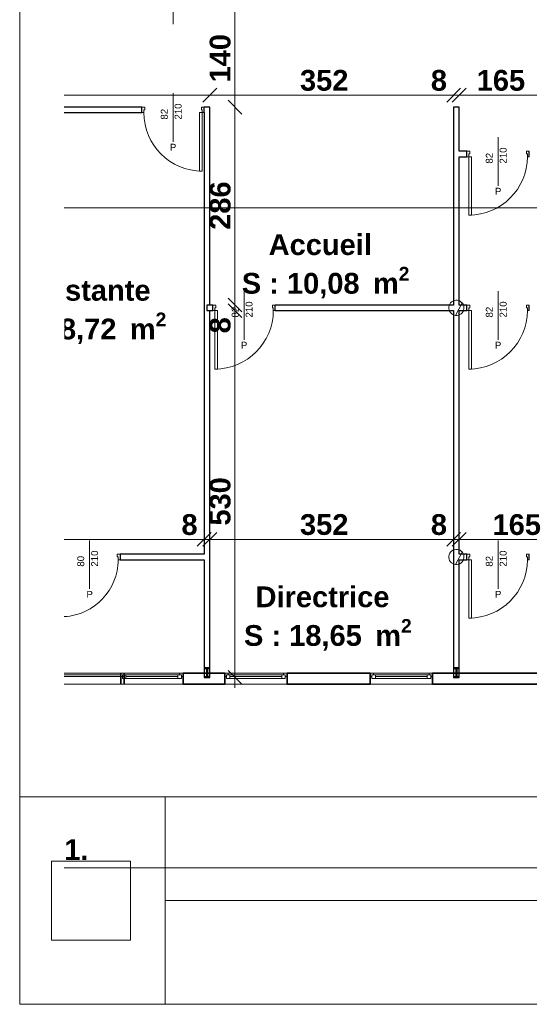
# Model space of a CAD drawing. Header units: millimetres. Extents: x 5 to 415, y 5 to 292.
# Tile 1 of 107: x 5 to 79, y 5 to 147. Entities that reach past the tile are written whole.
import ezdxf
from ezdxf.enums import TextEntityAlignment as Align
from ezdxf.xclip import XClip

# ---------------------------------------------------------------- set-up
doc = ezdxf.new("R2010")
doc.units = ezdxf.units.MM
doc.header["$MEASUREMENT"] = 0
doc.header["$XCLIPFRAME"] = 0
for name, color, linetype in [('00-011-MARQUES COUPES', 7, 'Continuous'), ('00-017-IMAGES ET SCANS', 7, 'Continuous'), ('01-007-DESSINS IMPORTES_GEOMETRE_EXTERNES_XREF', 7, 'Continuous'), ('01-010-01-ZONNING_ZONES_SURFACES', 7, 'Continuous'), ('02-006-STRUCTURE BETON PORTEUR', 7, 'Continuous'), ('02-011-POTEAUX METALLIQUES', 7, 'Continuous'), ('02-018-CLOISONS', 7, 'Continuous'), ('09-010-COTATIONS 100', 7, 'Continuous'), ('Fenêtres Archicad', 7, 'Continuous'), ('Marques de porte Archicad', 7, 'Continuous'), ('Portes Archicad', 7, 'Continuous')]:
    doc.layers.add(name, color=color, linetype=linetype)
doc.styles.add('STYLE_GENERE_1', font='Arial Bold.ttf')
doc.styles.add('STYLE_GENERE_2', font='Arial.ttf')
picture_1 = doc.add_image_def('image1.tif', size_in_pixel=(440, 458))
pattern_1 = [(45, (-19.415, 56.0333), (-1.59099, 1.59099), []), (45, (-19.9454, 56.5637), (-1.59099, 1.59099), [])]

# ---------------------------------------------------------------- blocks, each defined once
blk = doc.blocks.new('Dessin_1_1', base_point=(-19.42, 56.03))
at = {"layer": '02-011-POTEAUX METALLIQUES', "linetype": 'Continuous', "lineweight": 5}
h = blk.add_hatch(dxfattribs=at)
h.set_pattern_fill('Acier_0001', color=6, style=0, pattern_type=2)
h.set_pattern_definition([(241.07, (67.0762, 106.174), (-1.9693, 1.0883), []), (241.07, (66.4197, 106.5368), (-1.9693, 1.0883), [])])
h.paths.add_polyline_path([(67.08, 106.17, 0.414214), (67.51, 104.68, 0.414214), (69, 105.11, 0.414214), (68.57, 106.6, 0.414214)])
h = blk.add_hatch(dxfattribs=at)
h.set_pattern_fill('Acier_0001', color=6, style=0, pattern_type=2)
h.set_pattern_definition([(241.07, (67.0762, 70.174), (-1.9693, 1.0883), []), (241.07, (66.4197, 70.5368), (-1.9693, 1.0883), [])])
h.paths.add_polyline_path([(67.08, 70.17, 0.414214), (67.51, 68.68, 0.414214), (69, 69.11, 0.414214), (68.57, 70.6, 0.414214)])
at = {"layer": '02-011-POTEAUX METALLIQUES', "linetype": 'Continuous', "lineweight": 0, "true_color": 0xffffff}
h = blk.add_hatch(dxfattribs=at)
h.set_pattern_fill('Pierre_naturelle_0001', style=0, pattern_type=2)
h.set_pattern_definition(pattern_1)
h.paths.add_polyline_path([(31.66, 52.24), (32.41, 52.24), (32.41, 52.34), (32.09, 52.34), (32.09, 53.54), (32.41, 53.54), (32.41, 53.64), (31.66, 53.64), (31.66, 53.54), (31.99, 53.54), (31.99, 52.34), (31.66, 52.34)])
h = blk.add_hatch(dxfattribs=at)
h.set_pattern_fill('Pierre_naturelle_0001', style=0, pattern_type=2)
h.set_pattern_definition(pattern_1)
h.paths.add_polyline_path([(67.66, 52.24), (68.41, 52.24), (68.41, 52.34), (68.09, 52.34), (68.09, 53.54), (68.41, 53.54), (68.41, 53.64), (67.66, 53.64), (67.66, 53.54), (67.99, 53.54), (67.99, 52.34), (67.66, 52.34)])
at = {"layer": '00-011-MARQUES COUPES', "color": 7, "linetype": 'Continuous', "lineweight": 15}
blk.add_line((11.43, 120.08), (195.8, 120.08), dxfattribs=at)
at = {"layer": '02-006-STRUCTURE BETON PORTEUR', "color": 7, "linetype": 'Continuous', "lineweight": 35}
for p, q in [((28.59, 52.85), (28.59, 52.35)), ((34.59, 52.85), (34.59, 52.35)), ((43.59, 52.85), (43.59, 52.35)), ((55.59, 52.85), (55.59, 52.35)), ((64.59, 52.85), (64.59, 52.35)), ((28.59, 52.35), (28.59, 51.25)), ((34.59, 52.35), (34.59, 51.25)), ((43.59, 52.35), (43.59, 51.25)), ((55.59, 52.35), (55.59, 51.25)), ((64.59, 52.35), (64.59, 51.25))]:
    blk.add_line(p, q, dxfattribs=at)
at = {"layer": '02-006-STRUCTURE BETON PORTEUR', "color": 7, "linetype": 'Continuous', "lineweight": 35, "flags": 128}
for points in [[(34.59, 52.85), (28.59, 52.85)], [(55.59, 52.85), (43.59, 52.85)], [(106.27, 52.85), (64.59, 52.85)], [(28.59, 51.25), (34.59, 51.25)], [(43.59, 51.25), (55.59, 51.25)], [(64.59, 51.25), (129.83, 51.25)]]:
    blk.add_lwpolyline(points, dxfattribs=at)
at = {"layer": '02-011-POTEAUX METALLIQUES', "color": 7, "linetype": 'Continuous', "lineweight": 35}
for p, q in [((31.66, 53.54), (31.66, 53.64)), ((31.66, 53.64), (32.41, 53.64)), ((31.99, 53.54), (31.66, 53.54)), ((31.99, 52.34), (31.99, 53.54)), ((32.41, 53.54), (32.09, 53.54)), ((32.09, 53.54), (32.09, 52.34)), ((32.41, 53.64), (32.41, 53.54)), ((67.66, 53.54), (67.66, 53.64)), ((67.66, 53.64), (68.41, 53.64)), ((67.99, 53.54), (67.66, 53.54)), ((67.99, 52.34), (67.99, 53.54)), ((68.41, 53.54), (68.09, 53.54)), ((68.09, 53.54), (68.09, 52.34)), ((68.41, 53.64), (68.41, 53.54)), ((31.66, 52.24), (31.66, 52.34)), ((31.66, 52.34), (31.99, 52.34)), ((32.41, 52.24), (31.66, 52.24)), ((32.09, 52.34), (32.41, 52.34)), ((32.41, 52.34), (32.41, 52.24)), ((67.66, 52.24), (67.66, 52.34)), ((67.66, 52.34), (67.99, 52.34)), ((68.41, 52.24), (67.66, 52.24)), ((68.09, 52.34), (68.41, 52.34)), ((68.41, 52.34), (68.41, 52.24))]:
    blk.add_line(p, q, dxfattribs=at)
at = {"layer": '02-011-POTEAUX METALLIQUES', "color": 7, "linetype": 'Continuous', "lineweight": 20, "flags": 128}
for points in [[(67.08, 106.17, 0.414214), (67.51, 104.68, 0.414214), (69, 105.11, 0.414214), (68.57, 106.6, 0.414214)], [(67.08, 70.17, 0.414214), (67.51, 68.68, 0.414214), (69, 69.11, 0.414214), (68.57, 70.6, 0.414214)]]:
    blk.add_lwpolyline(points, format="xyb", close=True, dxfattribs=at)
at = {"layer": '02-018-CLOISONS', "color": 7, "linetype": 'Continuous', "lineweight": 25}
for p, q in [((22.64, 133.84), (22.64, 134.64)), ((31.64, 133.84), (31.64, 134.64)), ((69.56, 127.48), (69.56, 128.28)), ((78.56, 127.48), (78.56, 128.28)), ((32.89, 105.24), (32.89, 106.04)), ((41.89, 105.24), (41.89, 106.04)), ((69.56, 105.24), (69.56, 106.04)), ((78.56, 105.24), (78.56, 106.04)), ((19.48, 70.04), (19.48, 69.24)), ((69.56, 69.24), (69.56, 70.04)), ((78.56, 69.24), (78.56, 70.04))]:
    blk.add_line(p, q, dxfattribs=at)
at = {"layer": '02-018-CLOISONS', "color": 7, "linetype": 'Continuous', "lineweight": 25, "flags": 128}
for points in [[(22.64, 134.64), (11.43, 134.64)], [(11.43, 133.84), (22.64, 133.84)], [(32.44, 134.64), (31.64, 134.64)], [(31.64, 133.84), (31.64, 70.04)], [(32.44, 106.04), (32.44, 134.64)], [(68.44, 134.64), (67.64, 134.64)], [(67.64, 134.64), (67.64, 106.04)], [(68.44, 128.28), (68.44, 134.64)], [(69.56, 128.28), (68.44, 128.28)], [(68.44, 106.04), (68.44, 127.48)], [(68.44, 127.48), (69.56, 127.48)], [(32.89, 106.04), (31.99, 106.04)], [(31.99, 106.04), (31.99, 105.24)], [(67.64, 106.04), (41.89, 106.04)], [(69.56, 106.04), (68.44, 106.04)], [(31.99, 105.24), (32.89, 105.24)], [(32.44, 52.24), (32.44, 105.24)], [(41.89, 105.24), (67.64, 105.24)], [(67.64, 105.24), (67.64, 52.24)], [(68.44, 70.04), (68.44, 105.24)], [(68.44, 105.24), (69.56, 105.24)], [(31.64, 70.04), (19.48, 70.04)], [(69.56, 70.04), (68.44, 70.04)], [(19.48, 69.24), (31.64, 69.24)], [(31.64, 69.24), (31.64, 52.24)], [(68.44, 52.24), (68.44, 69.24)], [(68.44, 69.24), (69.56, 69.24)], [(31.64, 52.24), (32.44, 52.24)], [(67.64, 52.24), (68.44, 52.24)]]:
    blk.add_lwpolyline(points, dxfattribs=at)
at = {"layer": '09-010-COTATIONS 100', "color": 7, "linetype": 'Continuous', "lineweight": 20}
for p, q in [((36.07, 134.64), (36.07, 148.64)), ((33.44, 137.37), (31.44, 135.37)), ((66.64, 135.37), (68.64, 137.37)), ((69.44, 137.37), (67.44, 135.37)), ((11.43, 136.37), (32.44, 136.37)), ((32.44, 136.37), (67.64, 136.37)), ((35.07, 135.64), (37.07, 133.64)), ((67.64, 136.37), (68.44, 136.37)), ((68.44, 136.37), (84.94, 136.37)), ((36.07, 106.04), (36.07, 134.64)), ((35.07, 107.04), (37.07, 105.04)), ((37.07, 104.24), (35.07, 106.24)), ((36.07, 105.24), (36.07, 106.04)), ((36.07, 52.24), (36.07, 105.24)), ((30.64, 71.18), (32.64, 73.18)), ((33.44, 73.18), (31.44, 71.18)), ((66.64, 71.18), (68.64, 73.18)), ((69.44, 73.18), (67.44, 71.18)), ((11.43, 72.18), (31.64, 72.18)), ((31.64, 72.18), (32.44, 72.18)), ((32.44, 72.18), (67.64, 72.18)), ((67.64, 72.18), (68.44, 72.18)), ((68.44, 72.18), (84.94, 72.18)), ((35.07, 53.24), (37.07, 51.24)), ((36.07, 50.74), (36.07, 52.24))]:
    blk.add_line(p, q, dxfattribs=at)
at = {"layer": 'Fenêtres Archicad', "color": 7, "linetype": 'Continuous', "lineweight": 13}
for p, q in [((20.06, 52.85), (11.43, 52.85)), ((11.43, 52.85), (19.56, 52.85)), ((28.59, 52.85), (19.59, 52.85)), ((20.09, 52.85), (28.09, 52.85)), ((43.59, 52.85), (34.59, 52.85)), ((35.09, 52.85), (43.09, 52.85)), ((64.59, 52.85), (55.59, 52.85)), ((56.09, 52.85), (64.09, 52.85)), ((19.56, 52.6), (11.43, 52.6)), ((19.56, 52.35), (11.43, 52.35)), ((20.06, 51.25), (11.43, 51.25)), ((28.59, 51.25), (19.59, 51.25)), ((27.84, 52.1), (20.34, 52.1)), ((43.59, 51.25), (34.59, 51.25)), ((42.84, 52.1), (35.34, 52.1)), ((64.59, 51.25), (55.59, 51.25)), ((63.84, 52.1), (56.34, 52.1))]:
    blk.add_line(p, q, dxfattribs=at)
at = {"layer": 'Fenêtres Archicad', "color": 7, "linetype": 'Continuous', "lineweight": 20}
for p, q in [((19.56, 52.35), (19.56, 52.85)), ((19.56, 52.85), (20.06, 52.85)), ((19.59, 52.85), (20.09, 52.85)), ((20.09, 52.85), (20.09, 52.6)), ((28.09, 52.6), (28.09, 52.85)), ((28.09, 52.85), (28.59, 52.85)), ((34.59, 52.85), (35.09, 52.85)), ((35.09, 52.85), (35.09, 52.6)), ((43.09, 52.6), (43.09, 52.85)), ((43.09, 52.85), (43.59, 52.85)), ((55.59, 52.85), (56.09, 52.85)), ((56.09, 52.85), (56.09, 52.6)), ((64.09, 52.6), (64.09, 52.85)), ((64.09, 52.85), (64.59, 52.85)), ((20.06, 52.35), (19.56, 52.35)), ((19.84, 52.35), (19.59, 52.35)), ((20.09, 52.6), (19.84, 52.6)), ((19.84, 52.6), (19.84, 52.35)), ((19.84, 52.6), (20.34, 52.6)), ((19.84, 52.1), (19.84, 52.6)), ((20.34, 52.1), (19.84, 52.1)), ((20.34, 52.6), (20.34, 52.1)), ((20.34, 52.6), (27.84, 52.6)), ((27.84, 52.35), (20.34, 52.35)), ((27.84, 52.1), (20.34, 52.1)), ((27.84, 52.1), (27.84, 52.6)), ((27.84, 52.6), (28.34, 52.6)), ((28.34, 52.1), (27.84, 52.1)), ((28.34, 52.6), (28.09, 52.6)), ((28.34, 52.35), (28.34, 52.6)), ((28.34, 52.6), (28.34, 52.1)), ((28.59, 52.35), (28.34, 52.35)), ((34.84, 52.35), (34.59, 52.35)), ((35.09, 52.6), (34.84, 52.6)), ((34.84, 52.6), (34.84, 52.35)), ((34.84, 52.6), (35.34, 52.6)), ((34.84, 52.1), (34.84, 52.6)), ((35.34, 52.1), (34.84, 52.1)), ((35.34, 52.6), (35.34, 52.1)), ((35.34, 52.6), (42.84, 52.6)), ((42.84, 52.35), (35.34, 52.35)), ((42.84, 52.1), (35.34, 52.1)), ((42.84, 52.1), (42.84, 52.6)), ((42.84, 52.6), (43.34, 52.6)), ((43.34, 52.1), (42.84, 52.1)), ((43.34, 52.6), (43.09, 52.6)), ((43.34, 52.35), (43.34, 52.6)), ((43.34, 52.6), (43.34, 52.1)), ((43.59, 52.35), (43.34, 52.35)), ((55.84, 52.35), (55.59, 52.35)), ((56.09, 52.6), (55.84, 52.6)), ((55.84, 52.6), (55.84, 52.35)), ((55.84, 52.6), (56.34, 52.6)), ((55.84, 52.1), (55.84, 52.6)), ((56.34, 52.1), (55.84, 52.1)), ((56.34, 52.6), (56.34, 52.1)), ((56.34, 52.6), (63.84, 52.6)), ((63.84, 52.35), (56.34, 52.35)), ((63.84, 52.1), (56.34, 52.1)), ((63.84, 52.1), (63.84, 52.6)), ((63.84, 52.6), (64.34, 52.6)), ((64.34, 52.1), (63.84, 52.1)), ((64.34, 52.6), (64.09, 52.6)), ((64.34, 52.35), (64.34, 52.6)), ((64.34, 52.6), (64.34, 52.1)), ((64.59, 52.35), (64.34, 52.35))]:
    blk.add_line(p, q, dxfattribs=at)
at = {"layer": 'Fenêtres Archicad', "color": 7, "linetype": 'Continuous', "lineweight": 35}
for p, q in [((19.59, 52.85), (19.59, 52.35)), ((19.59, 52.85), (19.59, 52.35)), ((20.06, 52.85), (20.06, 52.35)), ((20.06, 52.85), (20.06, 52.35)), ((28.59, 52.85), (28.59, 52.35)), ((28.59, 52.85), (28.59, 52.35)), ((34.59, 52.85), (34.59, 52.35)), ((34.59, 52.85), (34.59, 52.35)), ((43.59, 52.85), (43.59, 52.35)), ((43.59, 52.85), (43.59, 52.35)), ((55.59, 52.85), (55.59, 52.35)), ((55.59, 52.85), (55.59, 52.35)), ((64.59, 52.85), (64.59, 52.35)), ((64.59, 52.85), (64.59, 52.35)), ((19.59, 52.35), (19.59, 51.25)), ((20.06, 52.35), (20.06, 51.25)), ((28.59, 52.35), (28.59, 51.25)), ((34.59, 52.35), (34.59, 51.25)), ((43.59, 52.35), (43.59, 51.25)), ((55.59, 52.35), (55.59, 51.25)), ((64.59, 52.35), (64.59, 51.25))]:
    blk.add_line(p, q, dxfattribs=at)
at = {"layer": 'Marques de porte Archicad', "color": 7, "linetype": 'Continuous', "lineweight": 5}
for p, q in [((27.14, 153.66), (27.14, 146.64)), ((27.14, 129.63), (27.14, 136.64)), ((74.06, 123.27), (74.06, 130.28)), ((37.39, 101.03), (37.39, 108.04)), ((74.06, 101.03), (74.06, 108.04)), ((15.08, 65.03), (15.08, 72.04)), ((74.06, 65.03), (74.06, 72.04))]:
    blk.add_line(p, q, dxfattribs=at)
at = {"layer": 'Portes Archicad', "color": 7, "linetype": 'Continuous', "lineweight": 20}
for p, q in [((22.64, 133.84), (22.64, 134.64)), ((22.64, 134.64), (23.04, 134.64)), ((22.92, 133.84), (22.64, 133.84)), ((23.04, 134.24), (22.92, 134.24)), ((22.92, 134.24), (22.92, 133.84)), ((23.04, 134.64), (23.04, 134.24)), ((31.36, 133.84), (30.96, 133.84)), ((30.96, 133.84), (30.96, 125.4)), ((31.24, 134.24), (31.24, 134.64)), ((31.24, 134.64), (31.64, 134.64)), ((31.36, 134.24), (31.24, 134.24)), ((31.36, 133.84), (31.36, 134.24)), ((31.64, 133.84), (31.36, 133.84)), ((31.36, 125.4), (31.36, 133.84)), ((31.64, 134.64), (31.64, 133.84)), ((69.56, 128.28), (69.56, 127.48)), ((69.96, 128.28), (69.56, 128.28)), ((69.96, 127.88), (69.96, 128.28)), ((78.16, 128.28), (78.16, 127.88)), ((78.56, 128.28), (78.16, 128.28)), ((78.56, 127.48), (78.56, 128.28)), ((69.56, 127.48), (69.84, 127.48)), ((69.84, 127.48), (69.84, 127.88)), ((69.84, 127.88), (69.96, 127.88)), ((69.84, 119.04), (69.84, 127.48)), ((69.84, 127.48), (70.24, 127.48)), ((70.24, 127.48), (70.24, 119.04)), ((78.16, 127.88), (78.28, 127.88)), ((78.28, 127.88), (78.28, 127.48)), ((78.28, 127.48), (78.56, 127.48)), ((30.96, 125.4), (31.36, 125.4)), ((70.24, 119.04), (69.84, 119.04)), ((32.89, 106.04), (32.89, 105.24)), ((33.29, 106.04), (32.89, 106.04)), ((33.17, 105.24), (33.17, 105.64)), ((33.17, 105.64), (33.29, 105.64)), ((33.29, 105.64), (33.29, 106.04)), ((41.49, 106.04), (41.49, 105.64)), ((41.89, 106.04), (41.49, 106.04)), ((41.49, 105.64), (41.61, 105.64)), ((41.61, 105.64), (41.61, 105.24)), ((41.89, 105.24), (41.89, 106.04)), ((69.56, 106.04), (69.56, 105.24)), ((69.96, 106.04), (69.56, 106.04)), ((69.84, 105.24), (69.84, 105.64)), ((69.84, 105.64), (69.96, 105.64)), ((69.96, 105.64), (69.96, 106.04)), ((78.16, 106.04), (78.16, 105.64)), ((78.56, 106.04), (78.16, 106.04)), ((78.16, 105.64), (78.28, 105.64)), ((78.28, 105.64), (78.28, 105.24)), ((78.56, 105.24), (78.56, 106.04)), ((32.89, 105.24), (33.17, 105.24)), ((33.17, 96.8), (33.17, 105.24)), ((33.17, 105.24), (33.57, 105.24)), ((33.57, 105.24), (33.57, 96.8)), ((41.61, 105.24), (41.89, 105.24)), ((69.56, 105.24), (69.84, 105.24)), ((69.84, 96.8), (69.84, 105.24)), ((69.84, 105.24), (70.24, 105.24)), ((70.24, 105.24), (70.24, 96.8)), ((78.28, 105.24), (78.56, 105.24)), ((33.57, 96.8), (33.17, 96.8)), ((70.24, 96.8), (69.84, 96.8)), ((19.08, 70.04), (19.08, 69.64)), ((19.48, 70.04), (19.08, 70.04)), ((19.48, 69.24), (19.48, 70.04)), ((69.56, 70.04), (69.56, 69.24)), ((69.96, 70.04), (69.56, 70.04)), ((69.96, 69.64), (69.96, 70.04)), ((78.16, 70.04), (78.16, 69.64)), ((78.56, 70.04), (78.16, 70.04)), ((78.56, 69.24), (78.56, 70.04)), ((19.08, 69.64), (19.2, 69.64)), ((19.2, 69.64), (19.2, 69.24)), ((19.2, 69.24), (19.48, 69.24)), ((69.56, 69.24), (69.84, 69.24)), ((69.84, 69.24), (69.84, 69.64)), ((69.84, 69.64), (69.96, 69.64)), ((69.84, 60.8), (69.84, 69.24)), ((69.84, 69.24), (70.24, 69.24)), ((70.24, 69.24), (70.24, 60.8)), ((78.16, 69.64), (78.28, 69.64)), ((78.28, 69.64), (78.28, 69.24)), ((78.28, 69.24), (78.56, 69.24)), ((70.24, 60.8), (69.84, 60.8))]:
    blk.add_line(p, q, dxfattribs=at)
at = {"layer": 'Portes Archicad', "color": 7, "linetype": 'Continuous', "lineweight": 25}
for p, q in [((22.64, 133.84), (22.64, 134.64)), ((22.64, 133.84), (22.64, 134.64)), ((31.64, 133.84), (31.64, 134.64)), ((31.64, 133.84), (31.64, 134.64)), ((69.56, 127.48), (69.56, 128.28)), ((69.56, 127.48), (69.56, 128.28)), ((78.56, 127.48), (78.56, 128.28)), ((78.56, 127.48), (78.56, 128.28)), ((32.89, 105.24), (32.89, 106.04)), ((32.89, 105.24), (32.89, 106.04)), ((41.89, 105.24), (41.89, 106.04)), ((41.89, 105.24), (41.89, 106.04)), ((69.56, 105.24), (69.56, 106.04)), ((69.56, 105.24), (69.56, 106.04)), ((78.56, 105.24), (78.56, 106.04)), ((78.56, 105.24), (78.56, 106.04)), ((19.48, 70.04), (19.48, 69.24)), ((19.48, 70.04), (19.48, 69.24)), ((69.56, 69.24), (69.56, 70.04)), ((69.56, 69.24), (69.56, 70.04)), ((78.56, 69.24), (78.56, 70.04)), ((78.56, 69.24), (78.56, 70.04))]:
    blk.add_line(p, q, dxfattribs=at)
at = {"layer": 'Portes Archicad', "color": 7, "linetype": 'Continuous', "lineweight": 13}
for centre, radius, start, end in [((31.36, 133.84), 8.44, 180, 270), ((69.84, 127.48), 8.44, 270, 0), ((33.17, 105.24), 8.44, 270, 0), ((69.84, 105.24), 8.44, 270, 0), ((10.96, 69.24), 8.24, 273.2651, 0), ((69.84, 69.24), 8.44, 270, 0)]:
    blk.add_arc(centre, radius, start, end, dxfattribs=at)
at = {"layer": '01-010-01-ZONNING_ZONES_SURFACES', "color": 7, "linetype": 'Continuous', "lineweight": 25, "char_height": 3, "attachment_point": 2, "style": 'STYLE_GENERE_1'}
for s, insert in [('\\A1;{\\pqc;\\pt0,46;\\fArial|b1|i0|c0|p0;\\W1.000000;S : 23,95\\fArial|b1|i0|c0|p0;\\W1.000000;\\A1{\\H.66x;\\S^  ;}\\fArial|b1|i0|c0|p0;\\W1.000000; m\\fArial|b1|i0|c0|p0;\\W1.000000;\\A1{\\H.66x;\\S2^  ;}}', (50.15, 160.84)), ('\\A1;{\\pqc;\\pt0,46;\\fArial|b1|i0|c0|p0;\\W1.000000;S : 10,08\\fArial|b1|i0|c0|p0;\\W1.000000;\\A1{\\H.66x;\\S^  ;}\\fArial|b1|i0|c0|p0;\\W1.000000; m\\fArial|b1|i0|c0|p0;\\W1.000000;\\A1{\\H.66x;\\S2^  ;}}', (49.16, 111.56)), ('\\A1;{\\pqc;\\pt0,46;\\fArial|b1|i0|c0|p0;\\W1.000000;S : 28,72\\fArial|b1|i0|c0|p0;\\W1.000000;\\A1{\\H.66x;\\S^  ;}\\fArial|b1|i0|c0|p0;\\W1.000000; m\\fArial|b1|i0|c0|p0;\\W1.000000;\\A1{\\H.66x;\\S2^  ;}}', (14.06, 104.96)), ('\\A1;{\\pqc;\\pt0,46;\\fArial|b1|i0|c0|p0;\\W1.000000;S : 18,65\\fArial|b1|i0|c0|p0;\\W1.000000;\\A1{\\H.66x;\\S^  ;}\\fArial|b1|i0|c0|p0;\\W1.000000; m\\fArial|b1|i0|c0|p0;\\W1.000000;\\A1{\\H.66x;\\S2^  ;}}', (49.48, 60.67))]:
    blk.add_mtext(s, dxfattribs=dict(at, insert=insert))
at = {"layer": '01-010-01-ZONNING_ZONES_SURFACES', "color": 7, "linetype": 'Continuous', "lineweight": 5, "char_height": 3, "attachment_point": 2, "style": 'STYLE_GENERE_1'}
for s, insert in [('\\A1;{\\pqc;\\pt0,5;\\fArial|b1|i0|c0|p0;\\W1.000000;Accueil\\fArial|b1|i0|c0|p0;\\W1.000000;\\A1{\\H.66x;\\S^  ;}\\fArial|b1|i0|c0|p0;\\W1.000000;\\fArial|b1|i0|c0|p0;\\W1.000000;\\A1{\\H.66x;\\S^  ;}}', (49.16, 116.27)), ('\\A1;{\\pqc;\\pt0,5;\\fArial|b1|i0|c0|p0;\\W1.000000;Assistante\\fArial|b1|i0|c0|p0;\\W1.000000;\\A1{\\H.66x;\\S^  ;}\\fArial|b1|i0|c0|p0;\\W1.000000;\\fArial|b1|i0|c0|p0;\\W1.000000;\\A1{\\H.66x;\\S^  ;}}', (14.06, 109.67)), ('\\A1;{\\pqc;\\pt0,5;\\fArial|b1|i0|c0|p0;\\W1.000000;Directrice\\fArial|b1|i0|c0|p0;\\W1.000000;\\A1{\\H.66x;\\S^  ;}\\fArial|b1|i0|c0|p0;\\W1.000000;\\fArial|b1|i0|c0|p0;\\W1.000000;\\A1{\\H.66x;\\S^  ;}}', (49.48, 65.38))]:
    blk.add_mtext(s, dxfattribs=dict(at, insert=insert))
at = {"layer": '09-010-COTATIONS 100', "color": 7, "linetype": 'Continuous', "lineweight": 0, "char_height": 3, "attachment_point": 7, "rotation": 90, "style": 'STYLE_GENERE_1'}
for s, insert, width in [('\\A1;{\\pql;\\fArial|b1|i0|c0|p0;\\W1.000000;140}', (35.47, 138.21), 6.8645), ('\\A1;{\\pql;\\fArial|b1|i0|c0|p0;\\W1.000000;286}', (35.47, 116.91), 6.8645), ('\\A1;{\\pql;\\fArial|b1|i0|c0|p0;\\W1.000000;8}', (35.47, 101.95), 2.2882), ('\\A1;{\\pql;\\fArial|b1|i0|c0|p0;\\W1.000000;530}', (35.47, 74.17), 6.8645)]:
    blk.add_mtext(s, dxfattribs=dict(at, insert=insert, width=width))
at = {"layer": '09-010-COTATIONS 100', "color": 7, "linetype": 'Continuous', "lineweight": 0, "char_height": 3, "attachment_point": 7, "style": 'STYLE_GENERE_1'}
for s, insert, width in [('\\A1;{\\pql;\\fArial|b1|i0|c0|p0;\\W1.000000;352}', (45.46, 136.97), 6.8645), ('\\A1;{\\pql;\\fArial|b1|i0|c0|p0;\\W1.000000;8}', (64.35, 136.97), 2.2882), ('\\A1;{\\pql;\\fArial|b1|i0|c0|p0;\\W1.000000;165}', (70.97, 136.97), 6.8645), ('\\A1;{\\pql;\\fArial|b1|i0|c0|p0;\\W1.000000;8}', (28.35, 72.78), 2.2882), ('\\A1;{\\pql;\\fArial|b1|i0|c0|p0;\\W1.000000;352}', (45.46, 72.78), 6.8645), ('\\A1;{\\pql;\\fArial|b1|i0|c0|p0;\\W1.000000;8}', (64.35, 72.78), 2.2882), ('\\A1;{\\pql;\\fArial|b1|i0|c0|p0;\\W1.000000;165}', (73.26, 72.78), 6.8645)]:
    blk.add_mtext(s, dxfattribs=dict(at, insert=insert, width=width))
at = {"layer": 'Marques de porte Archicad', "color": 7, "linetype": 'Continuous', "lineweight": 5, "char_height": 1, "attachment_point": 7, "rotation": 90, "style": 'STYLE_GENERE_2'}
for s, insert in [('\\A1;{\\pql;\\pt0;\\fArial|b0|i0|c0|p0;\\W1.000000;82\\fArial|b0|i0|c0|p0;\\W1.000000;\\A1{\\H.66x;\\S^  ;}\\fArial|b0|i0|c0|p0;\\W1.000000;\\fArial|b0|i0|c0|p0;\\W1.000000;}', (26.66, 132.84)), ('\\A1;{\\pql;\\pt0;\\fArial|b0|i0|c0|p0;\\W1.000000;210\\fArial|b0|i0|c0|p0;\\W1.000000;\\A1{\\H.66x;\\S^  ;}\\fArial|b0|i0|c0|p0;\\W1.000000;\\fArial|b0|i0|c0|p0;\\W1.000000;}', (28.66, 132.84)), ('\\A1;{\\pql;\\pt0;\\fArial|b0|i0|c0|p0;\\W1.000000;210\\fArial|b0|i0|c0|p0;\\W1.000000;\\A1{\\H.66x;\\S^  ;}\\fArial|b0|i0|c0|p0;\\W1.000000;\\fArial|b0|i0|c0|p0;\\W1.000000;}', (75.58, 126.48)), ('\\A1;{\\pql;\\pt0;\\fArial|b0|i0|c0|p0;\\W1.000000;82\\fArial|b0|i0|c0|p0;\\W1.000000;\\A1{\\H.66x;\\S^  ;}\\fArial|b0|i0|c0|p0;\\W1.000000;\\fArial|b0|i0|c0|p0;\\W1.000000;}', (73.58, 126.48)), ('\\A1;{\\pql;\\pt0;\\fArial|b0|i0|c0|p0;\\W1.000000;82\\fArial|b0|i0|c0|p0;\\W1.000000;\\A1{\\H.66x;\\S^  ;}\\fArial|b0|i0|c0|p0;\\W1.000000;\\fArial|b0|i0|c0|p0;\\W1.000000;}', (36.9, 104.24)), ('\\A1;{\\pql;\\pt0;\\fArial|b0|i0|c0|p0;\\W1.000000;210\\fArial|b0|i0|c0|p0;\\W1.000000;\\A1{\\H.66x;\\S^  ;}\\fArial|b0|i0|c0|p0;\\W1.000000;\\fArial|b0|i0|c0|p0;\\W1.000000;}', (38.9, 104.24)), ('\\A1;{\\pql;\\pt0;\\fArial|b0|i0|c0|p0;\\W1.000000;82\\fArial|b0|i0|c0|p0;\\W1.000000;\\A1{\\H.66x;\\S^  ;}\\fArial|b0|i0|c0|p0;\\W1.000000;\\fArial|b0|i0|c0|p0;\\W1.000000;}', (73.58, 104.24)), ('\\A1;{\\pql;\\pt0;\\fArial|b0|i0|c0|p0;\\W1.000000;210\\fArial|b0|i0|c0|p0;\\W1.000000;\\A1{\\H.66x;\\S^  ;}\\fArial|b0|i0|c0|p0;\\W1.000000;\\fArial|b0|i0|c0|p0;\\W1.000000;}', (75.58, 104.24)), ('\\A1;{\\pql;\\pt0;\\fArial|b0|i0|c0|p0;\\W1.000000;80\\fArial|b0|i0|c0|p0;\\W1.000000;\\A1{\\H.66x;\\S^  ;}\\fArial|b0|i0|c0|p0;\\W1.000000;\\fArial|b0|i0|c0|p0;\\W1.000000;}', (14.6, 68.24)), ('\\A1;{\\pql;\\pt0;\\fArial|b0|i0|c0|p0;\\W1.000000;210\\fArial|b0|i0|c0|p0;\\W1.000000;\\A1{\\H.66x;\\S^  ;}\\fArial|b0|i0|c0|p0;\\W1.000000;\\fArial|b0|i0|c0|p0;\\W1.000000;}', (16.6, 68.24)), ('\\A1;{\\pql;\\pt0;\\fArial|b0|i0|c0|p0;\\W1.000000;82\\fArial|b0|i0|c0|p0;\\W1.000000;\\A1{\\H.66x;\\S^  ;}\\fArial|b0|i0|c0|p0;\\W1.000000;\\fArial|b0|i0|c0|p0;\\W1.000000;}', (73.58, 68.24)), ('\\A1;{\\pql;\\pt0;\\fArial|b0|i0|c0|p0;\\W1.000000;210\\fArial|b0|i0|c0|p0;\\W1.000000;\\A1{\\H.66x;\\S^  ;}\\fArial|b0|i0|c0|p0;\\W1.000000;\\fArial|b0|i0|c0|p0;\\W1.000000;}', (75.58, 68.24))]:
    blk.add_mtext(s, dxfattribs=dict(at, insert=insert))
at = {"layer": 'Marques de porte Archicad', "color": 7, "linetype": 'Continuous', "lineweight": 5, "char_height": 1, "attachment_point": 7, "style": 'STYLE_GENERE_2'}
for insert in [(26.68, 128.34), (73.6, 121.98), (36.93, 99.74), (73.6, 99.74), (14.63, 63.74), (73.6, 63.74)]:
    blk.add_mtext('\\A1;{\\pql;\\pt0;\\fArial|b0|i0|c0|p0;\\W1.000000;P\\fArial|b0|i0|c0|p0;\\W1.000000;\\fArial|b0|i0|c0|p0;\\W1.000000;\\fArial|b0|i0|c0|p0;\\W1.000000;}', dxfattribs=dict(at, insert=insert))
blk = doc.blocks.new('Titre de dessin intégré[1]', base_point=(11.43, 39.54))
at = {"layer": '01-007-DESSINS IMPORTES_GEOMETRE_EXTERNES_XREF', "color": 7, "linetype": 'Continuous', "lineweight": 20}
blk.add_line((11.43, 24.74), (415, 24.74), dxfattribs=at)
at = {"layer": '01-007-DESSINS IMPORTES_GEOMETRE_EXTERNES_XREF', "color": 7, "lineweight": 20, "style": 'STYLE_GENERE_1'}
blk.add_attdef('AC_DrawingNumber', text='', height=3, dxfattribs=at).set_placement((11.43, 28.85), align=Align.TOP_LEFT)
blk.add_attdef('AC_DrawingName', text='', height=3, dxfattribs=at).set_placement((213.22, 28.85), align=Align.TOP_CENTER)
blk.add_attdef('AC_DrawingScale', text='', height=3, dxfattribs=at).set_placement((415, 28.85), align=Align.TOP_RIGHT)

msp = doc.modelspace()

# ---------------------------------------------------------------- linework, layer by layer
at = {"color": 7, "linetype": 'Continuous', "lineweight": 13}
for points in [[(415, 5), (5, 5), (5, 292), (415, 292)], [(415, 5), (5, 5), (5, 35), (415, 35)], [(5, 35), (26, 35), (26, 5), (5, 5)], [(26, 20), (415, 20), (415, 5), (26, 5)]]:
    msp.add_lwpolyline(points, close=True, dxfattribs=at)

# ---------------------------------------------------------------- block references
at = {"layer": '01-007-DESSINS IMPORTES_GEOMETRE_EXTERNES_XREF', "color": 7, "lineweight": 20}
ref = msp.add_blockref('Titre de dessin intégré[1]', (11.43, 39.54), dxfattribs=at)
ref.add_attrib('AC_DrawingNumber', '1.', dxfattribs={"color": 7, "lineweight": 20, "height": 3, "style": 'STYLE_GENERE_1'}).set_placement((11.43, 28.85), align=Align.TOP_LEFT)

# ---------------------------------------------------------------- pictures from other files: only their frames are drawn
at = {"layer": '00-017-IMAGES ET SCANS', "linetype": 'Continuous', "lineweight": 0}
image = msp.add_image(picture_1, insert=(9.61, 14.29), size_in_units=(11.4, 11.4), dxfattribs=at)
image.set_boundary_path([(-0.5, -0.5), (439.5, 457.5)])

# ---------------------------------------------------------------- next in the draw order: block references
at = {"layer": '01-007-DESSINS IMPORTES_GEOMETRE_EXTERNES_XREF', "color": 7, "linetype": 'Continuous', "lineweight": 20}
ref = msp.add_blockref('Dessin_1_1', (-19.42, 56.03), dxfattribs=at)
XClip(ref).set_block_clipping_path([(11.4338842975, 39.5369897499), (415, 271.6031054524)])

doc.saveas('drawing.dxf')
